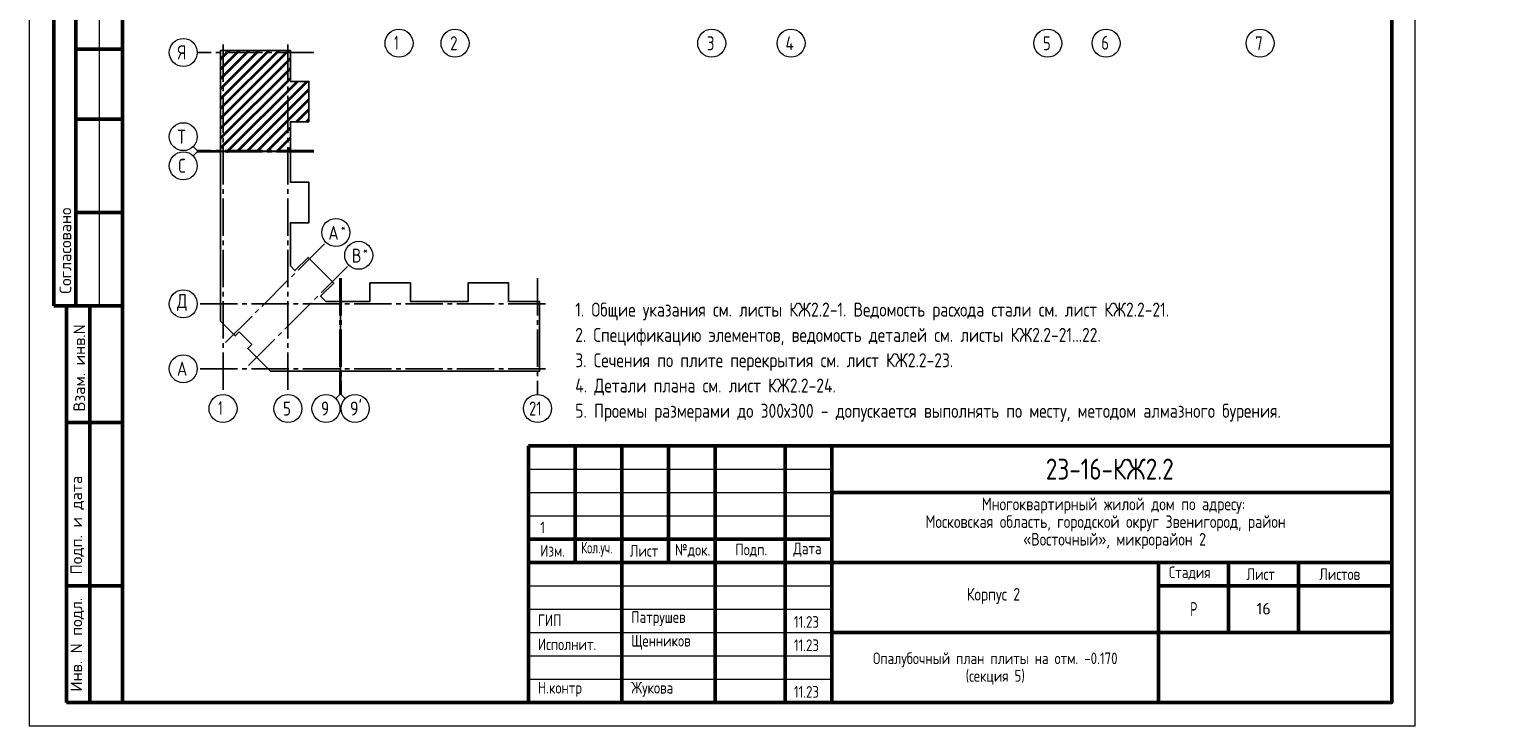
# Model space of a CAD drawing. Header units: millimetres. Extents: x 0 to 31317, y 0 to 42000.
# Tile 1 of 16: x 0 to 31317, y 0 to 14930. Entities that reach past the tile are written whole.
import ezdxf

# ---------------------------------------------------------------- set-up
doc = ezdxf.new("R2010")
doc.units = ezdxf.units.MM
doc.linetypes.add('______5', pattern=[1100, 800, -100, 100, -100])
doc.layers.add('Standard', color=7, linetype='Continuous', lineweight=25)
doc.layers.add('Оси', color=40, linetype='______5', lineweight=18)
doc.styles.add('GOST 2.304-81', font='txt')
doc.styles.add('ISOCPEUR', font='txt')

msp = doc.modelspace()

# ---------------------------------------------------------------- linework, layer by layer
at = {"layer": 'Standard', "color": 7, "linetype": 'Continuous', "lineweight": 50, "transparency": 33554687}
for p, q in [((527, 15500), (527, 9000)), ((527, 15500), (527, 9000)), ((1000, 15500), (1000, 9000)), ((2000, 14500), (1000, 14500)), ((2000, 13000), (1000, 13000)), ((2000, 11000), (1000, 11000)), ((0, 9000), (6, 9000)), ((527, 9000), (2000, 9000)), ((800, 500), (800, 9000)), ((800, 500), (800, 9000)), ((1300, 500), (1300, 9000)), ((800, 6500), (2000, 6500)), ((10700, 500), (10700, 6000)), ((10700, 6000), (29200, 6000)), ((11700, 3500), (11700, 6000)), ((12700, 500), (12700, 6000)), ((13700, 3500), (13700, 6000)), ((14700, 500), (14700, 6000)), ((16200, 500), (16200, 6000)), ((17200, 500), (17200, 6000)), ((17200, 5000), (29200, 5000)), ((10700, 4000), (17200, 4000)), ((10700, 4000), (17200, 4000)), ((10700, 3500), (17200, 3500)), ((10700, 3500), (17200, 3500)), ((17200, 3500), (29200, 3500)), ((24200, 2000), (24200, 3500)), ((25700, 2000), (25700, 3500)), ((27200, 2000), (27200, 3500)), ((800, 3000), (2000, 3000)), ((24200, 3000), (29200, 3000)), ((17200, 2000), (29200, 2000)), ((24200, 500), (24200, 2000)), ((24200, 500), (24200, 2000)), ((2000, 500), (800, 500))]:
    msp.add_line(p, q, dxfattribs=at)
at = {"layer": 'Standard', "color": 7, "linetype": 'Continuous', "lineweight": 13, "transparency": 33554687}
for p, q in [((1500, 15500), (1500, 9000)), ((3600, 12327), (3512, 12415)), ((3600, 12302), (3512, 12214)), ((3600, 12327), (4100, 12327)), ((3600, 12302), (4100, 12302)), ((6658, 7100), (6658, 7600)), ((6683, 7100), (6683, 7600)), ((6658, 7100), (6570, 7012)), ((6683, 7100), (6771, 7012)), ((10700, 5500), (17200, 5500)), ((10700, 5000), (17200, 5000)), ((10700, 4500), (17200, 4500)), ((10700, 3000), (17200, 3000)), ((10700, 2500), (17200, 2500)), ((10700, 2500), (17200, 2500)), ((10700, 2000), (17200, 2000)), ((10700, 2000), (17200, 2000)), ((10700, 1500), (17200, 1500)), ((10700, 1000), (17200, 1000))]:
    msp.add_line(p, q, dxfattribs=at)
at = {"layer": 'Standard', "color": 7, "linetype": 'Continuous', "lineweight": 35, "transparency": 33554687}
for p, q in [((4100, 13016), (5558, 14474)), ((4100, 13441), (5133, 14474)), ((4100, 13865), (4709, 14474)), ((4100, 14289), (4285, 14474)), ((4100, 13229), (5345, 14474)), ((4100, 13653), (4921, 14474)), ((4100, 14077), (4497, 14474)), ((4100, 12804), (5596, 14300)), ((4100, 12592), (5596, 14088)), ((4100, 12380), (5596, 13876)), ((4249, 12317), (5745, 13813)), ((4461, 12317), (5957, 13813)), ((4673, 12317), (5993, 13637)), ((4885, 12317), (5993, 13425)), ((5726, 12945), (5993, 13212)), ((5938, 12945), (5993, 13000)), ((5098, 12317), (5596, 12815)), ((5310, 12317), (5596, 12603)), ((5522, 12317), (5596, 12391))]:
    msp.add_line(p, q, dxfattribs=at)
at = {"layer": 'Standard', "color": 7, "linetype": 'Continuous', "lineweight": 25, "transparency": 33554687}
for p, q in [((29200, 500), (29200, 6000)), ((10700, 500), (29200, 500)), ((10700, 500), (29200, 500)), ((10700, 500), (29200, 500))]:
    msp.add_line(p, q, dxfattribs=at)
at = {"layer": 'Standard', "color": 7, "linetype": 'Continuous', "lineweight": 13, "transparency": 33554687}
msp.add_lwpolyline([(0, 0), (29700, 0), (29700, 42000), (0, 42000), (0, 0)], close=True, dxfattribs=at)
at = {"layer": 'Standard', "color": 7, "linetype": 'Continuous', "lineweight": 50, "transparency": 33554687}
msp.add_lwpolyline([(2000, 41500), (29200, 41500), (29200, 500), (2000, 500), (2000, 41500)], close=True, dxfattribs=at)
at = {"layer": 'Standard', "color": 7, "linetype": 'Continuous', "lineweight": 25, "transparency": 33554687}
for points in [[(4100, 12317), (4100, 14474), (5596, 14474), (5596, 13813), (5993, 13813), (5993, 12945), (5596, 12945), (5596, 12317), (5578, 12317), (5578, 12337), (5563, 12337), (5563, 12317), (4100, 12317)], [(4100, 8857), (4100, 12312), (4238, 12312), (4238, 12292), (4253, 12292), (4253, 12312), (5596, 12312), (5596, 11649), (5993, 11649), (5993, 10781), (5596, 10781), (5596, 9855), (5694, 9757), (5975, 10038), (6524, 9489), (6243, 9208), (6355, 9096), (6668, 9096), (6668, 7600), (5170, 7600), (4682, 8088), (4767, 8173), (4499, 8441), (4414, 8356), (4100, 8670), (4100, 8857)], [(6673, 7600), (6673, 9063), (6693, 9063), (6693, 9078), (6673, 9078), (6673, 9096), (7301, 9096), (7301, 9493), (8169, 9493), (8169, 9096), (8787, 9096), (9405, 9096), (9405, 9493), (10273, 9493), (10273, 9096), (10934, 9096), (10934, 7600), (8787, 7600), (6673, 7600)]]:
    msp.add_lwpolyline(points, dxfattribs=at)
at = {"layer": 'Оси', "color": 8, "linetype": '______5', "lineweight": -3, "transparency": 33554687}
for p, q in [((6096, 14431), (3600, 14431)), ((4153, 14601), (4153, 7100)), ((5543, 14601), (5543, 7100)), ((6096, 12327), (3600, 12327)), ((6096, 12302), (3600, 12302)), ((4208, 8212), (6358, 10362)), ((4698, 7722), (6848, 9872)), ((6658, 9596), (6658, 7100)), ((6683, 9596), (6683, 7100)), ((10891, 9596), (10891, 7100)), ((11061, 9043), (3600, 9043)), ((11061, 9043), (3600, 9043)), ((11061, 7653), (3600, 7653))]:
    msp.add_line(p, q, dxfattribs=at)
at = {"layer": 'Оси', "color": 7, "linetype": 'Continuous', "lineweight": 13, "transparency": 33554687}
for centre in [(3300, 14431), (7924, 14630), (9124, 14630), (14624, 14630), (16324, 14630), (21824, 14630), (23074, 14630), (26374, 14630), (3300, 12627), (3300, 12002), (6570, 10574), (7060, 10084), (3300, 9043), (3300, 9043), (3300, 7653), (4153, 6800), (5543, 6800), (6358, 6800), (6983, 6800), (10891, 6800)]:
    msp.add_circle(centre, 300, dxfattribs=at)

# ---------------------------------------------------------------- texts
at = {"layer": 'Standard', "color": 7, "linetype": 'Continuous', "lineweight": 50, "transparency": 33554687, "char_height": 250, "attachment_point": 7, "rotation": 90, "style": 'ISOCPEUR'}
for s, insert, width in [('\\A1;{\\fISOCPEUR|i0|b0;\\H250.000000;\\W1.000000;\\C7;Согласовано}\\P', (900, 9261), 2071.88), ('\\A1;{\\fISOCPEUR|i0|b0;\\H250.000000;\\W1.000000;\\C7;Взам. инв.N}\\P', (1198, 6736), 1909.1), ('\\A1;{\\fISOCPEUR|i0|b0;\\H250.000000;\\W1.000000;\\C7;Подп. и дата}\\P', (1174, 3242), 2197.06), ('\\A1;{\\fISOCPEUR|i0|b0;\\H250.000000;\\W1.000000;\\C7;Инв. N подл.}\\P', (1174, 734), 2021.79)]:
    msp.add_mtext(s, dxfattribs=dict(at, insert=insert, width=width))
at = {"layer": 'Standard', "color": 7, "linetype": 'Continuous', "lineweight": 13, "transparency": 33554687, "insert": (11700, 9070), "char_height": 300, "width": 18800.25, "attachment_point": 1, "line_spacing_factor": 1.084337}
msp.add_mtext('\\A1;{\\fGOST 2.304-81|i0|b0;\\H300.000000;\\W1.000000;\\C7;1. Общие указания см. листы КЖ2.2-1. Ведомость расхода стали см. лист КЖ2.2-21.}\\P{\\fGOST 2.304-81|i0|b0;\\H300.000000;\\W1.000000;\\C7;2. Спецификацию элементов, ведомость деталей см. листы КЖ2.2-21...22.}\\P{\\fGOST 2.304-81|i0|b0;\\H300.000000;\\W1.000000;\\C7;3. Сечения по плите перекрытия см. лист КЖ2.2-23.}\\P{\\fGOST 2.304-81|i0|b0;\\H300.000000;\\W1.000000;\\C7;4. Детали плана см. лист КЖ2.2-24.}\\P{\\fGOST 2.304-81|i0|b0;\\H300.000000;\\W1.000000;\\C7;5. Проемы размерами до 300х300 - допускается выполнять по месту, методом алмазного бурения.}\\P', dxfattribs=at)
at = {"layer": 'Standard', "color": 7, "linetype": 'Continuous', "lineweight": 25, "transparency": 33554687}
for s, insert, char_height, width, attachment_point, style in [('\\W0.75;21', (10711, 6650), 300, 472.28, 7, 'ISOCPEUR'), ('Многоквартирный\\~жилой\\~дом\\~по\\~адресу:\\~', (20410, 4545), 270, 5717.08, 7, 'GOST 2.304-81'), ('Московская\\~область,\\~городской\\~округ\\~Звенигород,\\~район\\~', (19204, 4167), 270, 8136.21, 7, 'GOST 2.304-81'), ('\\A1;{\\fGOST 2.304-81|i0|b0;\\H250.000000;\\W1.000000;\\C7;1}\\P', (11002, 4375), 250, 233.33, 2, 'GOST 2.304-81'), ('«Восточный»,\\~микрорайон\\~2', (21297, 3789), 270, 3952.83, 7, 'GOST 2.304-81'), ('Изм.', (10948, 3625), 250, 631.15, 7, 'GOST 2.304-81'), ('\\W0.83;Кол.уч.', (11827, 3625), 250, 799.96, 7, 'GOST 2.304-81'), ('Лист', (12871, 3625), 250, 782.23, 7, 'GOST 2.304-81'), ('№док.', (13835, 3607), 250, 853.39, 7, 'GOST 2.304-81'), ('Подп.', (15131, 3614), 250, 764.54, 7, 'GOST 2.304-81'), ('Дата', (16373, 3625), 250, 782.23, 7, 'GOST 2.304-81'), ('Стадия', (24421, 3125), 250, 1031.1, 7, 'GOST 2.304-81'), ('Лист', (26084, 3125), 250, 782.23, 7, 'GOST 2.304-81'), ('Листов', (27643, 3125), 250, 1066.5, 7, 'GOST 2.304-81'), ('Корпус\\~2', (20088, 2610), 270, 1362.88, 7, 'GOST 2.304-81'), ('\\W0.77;Р', (24877, 2350), 300, 262.93, 7, 'GOST 2.304-81'), ('ГИП', (10900, 2137), 250, 586.81, 7, 'GOST 2.304-81'), ('Патрушев', (12900, 2137), 250, 1386.36, 7, 'GOST 2.304-81'), ('11.23', (16383, 2101), 250, 693.37, 7, 'GOST 2.304-81'), ('Исполнит.', (10900, 1622), 250, 1386.36, 7, 'GOST 2.304-81'), ('Щенников', (12900, 1631), 250, 1333.08, 7, 'GOST 2.304-81'), ('11.23', (16383, 1601), 250, 693.37, 7, 'GOST 2.304-81'), ('Н.контр', (10900, 622), 250, 1102.09, 7, 'GOST 2.304-81'), ('Жукова', (12900, 622), 250, 1031.11, 7, 'GOST 2.304-81'), ('11.23', (16383, 601), 250, 693.37, 7, 'GOST 2.304-81')]:
    msp.add_mtext(s, dxfattribs=dict(at, insert=insert, char_height=char_height, width=width, attachment_point=attachment_point, style=style))
at = {"layer": 'Standard', "color": 7, "linetype": 'Continuous', "lineweight": 50, "transparency": 33554687, "insert": (21783, 5275), "char_height": 450, "width": 3070.53, "attachment_point": 7, "style": 'GOST 2.304-81'}
msp.add_mtext('23-16-КЖ2.2', dxfattribs=at)
at = {"layer": 'Standard', "color": 7, "linetype": 'Continuous', "lineweight": 13, "transparency": 33554687, "insert": (26450, 2510), "char_height": 250, "width": 393.75, "attachment_point": 5, "style": 'ISOCPEUR'}
msp.add_mtext('\\A1;{\\fISOCPEUR|i0|b0;\\H250.000000;\\W1.000000;\\C7;16}\\P', dxfattribs=at)
at = {"layer": 'Standard', "color": 7, "linetype": 'Continuous', "lineweight": 25, "transparency": 33554687, "insert": (20700, 1571), "char_height": 250, "width": 6216.88, "attachment_point": 2, "line_spacing_factor": 0.903614}
msp.add_mtext('\\A1;{\\fGOST 2.304-81|i0|b0;\\H250.000000;\\W1.000000;\\C7;Опалубочный план плиты на отм. -0.170}\\P{\\fGOST 2.304-81|i0|b0;\\H250.000000;\\W1.000000;\\C7;(секция 5)}\\P', dxfattribs=at)
at = {"layer": 'Оси', "color": 7, "linetype": 'Continuous', "lineweight": 25, "transparency": 33554687, "attachment_point": 7, "style": 'ISOCPEUR'}
for s, insert, char_height, width in [('\\W0.56;1', (7824, 14490), 300, 233.34), ('\\W0.78;2', (9019, 14480), 300, 326.41), ('\\W0.78;3', (14519, 14480), 300, 326.41), ('\\W0.80;4', (16204, 14480), 300, 359.83), ('\\W0.78;5', (21719, 14480), 300, 326.41), ('\\W0.78;6', (22969, 14490), 300, 326.43), ('\\W0.78;7', (26269, 14480), 300, 326.41), ('\\W0.80;Я', (3180, 14281), 300, 359.83), ('\\W0.80;Т', (3180, 12477), 300, 359.83), ('\\W0.78;С', (3195, 11852), 300, 326.41), ('\\W0.82;А', (6409, 10417), 300, 392.65), ('\\W0.80;*', (6679, 10592), 180, 215.9), ('\\W0.80;В', (6914, 9927), 300, 359.83), ('\\W0.80;*', (7154, 10102), 180, 215.9), ('\\W0.82;Д', (3165, 8893), 300, 392.65), ('\\W0.82;А', (3165, 7503), 300, 392.65), ('\\W0.56;1', (4053, 6660), 300, 233.34), ('\\W0.78;5', (5438, 6650), 300, 326.41), ('\\W0.78;9', (6253, 6650), 300, 326.41), ("\\W0.84;9'", (6871, 6650), 300, 440.65)]:
    msp.add_mtext(s, dxfattribs=dict(at, insert=insert, char_height=char_height, width=width))

doc.saveas('drawing.dxf')
